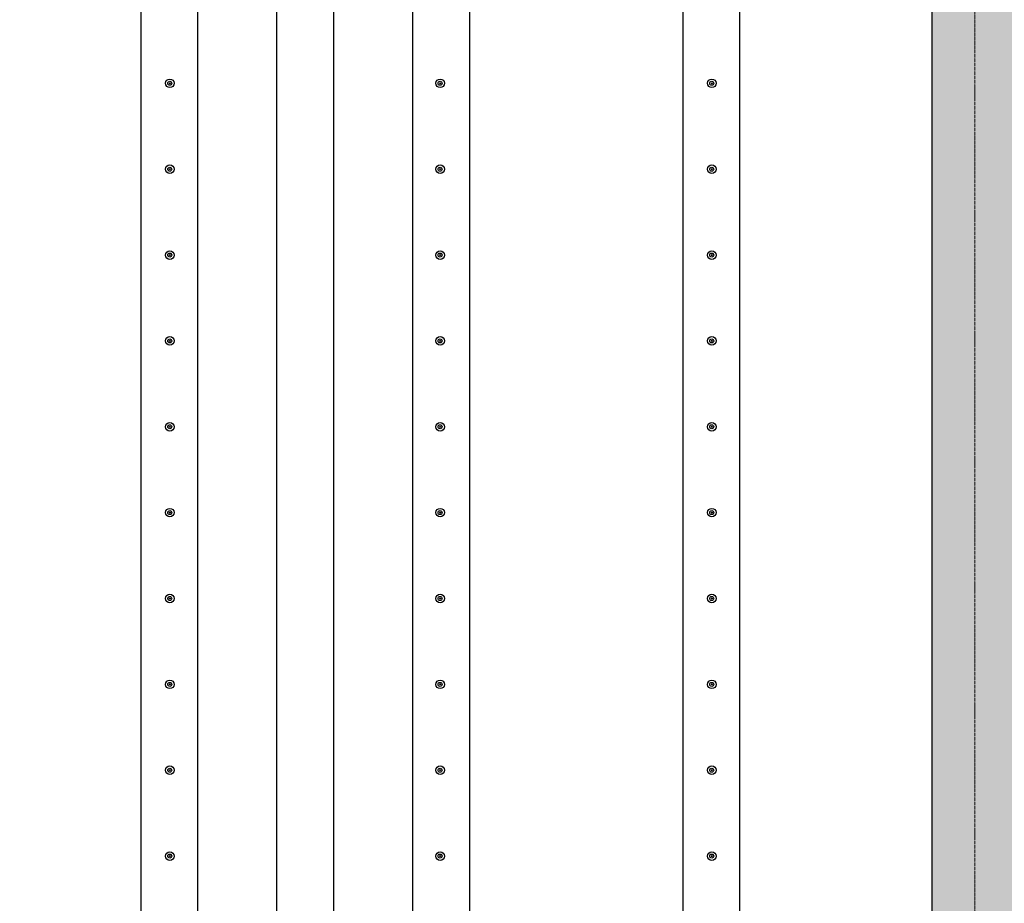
# Model space of a CAD drawing. Header units: millimetres. Extents: x -374129 to 1163271, y -112652 to 695637.
# Tile 40 of 256: x 9260 to 12703, y -38213 to -35126. Entities that reach past the tile are written whole.
import ezdxf
from ezdxf import colors
from ezdxf.entities.mleader import LeaderData, LeaderLine
from ezdxf.math import Vec2, Vec3

# ---------------------------------------------------------------- set-up
doc = ezdxf.new("R2010")
doc.units = ezdxf.units.MM
doc.linetypes.add('ACAD_ISO04W100', pattern=[30, 24, -3, 0, -3])
for name, color, linetype in [('KRT_kreskowanie', 252, 'Continuous'), ('KRT_opisy', 146, 'Continuous'), ('KRT_sciany', 2, 'Continuous'), ('KRT_technologia', 30, 'Continuous')]:
    doc.layers.add(name, color=color, linetype=linetype)
doc.layers.add('KRT_osie', color=55, linetype='ACAD_ISO04W100', lineweight=18)
doc.styles.add('WYMIAR', font='romans.shx', dxfattribs={"width": 0.8})

# ---------------------------------------------------------------- blocks, each defined once
blk = doc.blocks.new('sys napowietrzania')
at = {"layer": 'KRT_technologia', "linetype": 'Continuous', "transparency": 33554687, "elevation": -3130.26}
for points in [[(10903.28, -12485.01), (10903.28, -10582.71), (10903.28, -2349.21), (10703.28, -2349.21), (10703.28, -10582.71), (10703.28, -12485.01), (10803.28, -12485.01), (10903.28, -12485.01), (10900.11, -12495.38), (10803.28, -12495.38), (10706.45, -12495.38), (10703.28, -12485.01)], [(11378.28, -12485.01), (11378.28, -10582.71), (11378.28, -2349.21), (11178.28, -2349.21), (11178.28, -10582.71), (11178.28, -12485.01), (11278.28, -12485.01), (11378.28, -12485.01), (11375.11, -12495.38), (11278.28, -12495.38), (11181.45, -12495.38), (11178.28, -12485.01)], [(11853.28, -12485.01), (11853.28, -10582.71), (11853.28, -2349.21), (11653.28, -2349.21), (11653.28, -10582.71), (11653.28, -12485.01), (11753.28, -12485.01), (11853.28, -12485.01), (11850.11, -12495.38), (11753.28, -12495.38), (11656.45, -12495.38), (11653.28, -12485.01)], [(12798.28, -12485.01), (12798.28, -10582.71), (12798.28, -2349.21), (12598.28, -2349.21), (12598.28, -10582.71), (12598.28, -12485.01), (12698.28, -12485.01), (12798.28, -12485.01), (12795.11, -12495.38), (12698.28, -12495.38), (12601.45, -12495.38), (12598.28, -12485.01)]]:
    blk.add_lwpolyline(points, dxfattribs=at)
at = {"layer": 'KRT_technologia'}
for centre, radius in [((10804.78, -3260.34, -3130.26), 15), ((10804.78, -3260.34, -3130.26), 7), ((10804.78, -3260.34, -3130.26), 1.5), ((11749.78, -3260.34, -3130.26), 15), ((11749.78, -3260.34, -3130.26), 7), ((11749.78, -3260.34, -3130.26), 1.5), ((12699.62, -3260.34, -3130.26), 15), ((12699.62, -3260.34, -3130.26), 7), ((12699.62, -3260.34, -3130.26), 1.5), ((10804.78, -3560.34, -3130.26), 15), ((11749.78, -3560.34, -3130.26), 15), ((12699.62, -3560.34, -3130.26), 15), ((10804.78, -3560.34, -3130.26), 7), ((10804.78, -3560.34, -3130.26), 1.5), ((11749.78, -3560.34, -3130.26), 7), ((11749.78, -3560.34, -3130.26), 1.5), ((12699.62, -3560.34, -3130.26), 7), ((12699.62, -3560.34, -3130.26), 1.5), ((10804.78, -3860.34, -3130.26), 15), ((10804.78, -3860.34, -3130.26), 7), ((11749.78, -3860.34, -3130.26), 15), ((11749.78, -3860.34, -3130.26), 7), ((12699.62, -3860.34, -3130.26), 15), ((12699.62, -3860.34, -3130.26), 7), ((10804.78, -3860.34, -3130.26), 1.5), ((11749.78, -3860.34, -3130.26), 1.5), ((12699.62, -3860.34, -3130.26), 1.5), ((10804.78, -4160.34, -3130.26), 15), ((10804.78, -4160.34, -3130.26), 7), ((10804.78, -4160.34, -3130.26), 1.5), ((11749.78, -4160.34, -3130.26), 15), ((11749.78, -4160.34, -3130.26), 7), ((11749.78, -4160.34, -3130.26), 1.5), ((12699.62, -4160.34, -3130.26), 15), ((12699.62, -4160.34, -3130.26), 7), ((12699.62, -4160.34, -3130.26), 1.5), ((10804.78, -4460.34, -3130.26), 15), ((10804.78, -4460.34, -3130.26), 7), ((10804.78, -4460.34, -3130.26), 1.5), ((11749.78, -4460.34, -3130.26), 15), ((11749.78, -4460.34, -3130.26), 7), ((11749.78, -4460.34, -3130.26), 1.5), ((12699.62, -4460.34, -3130.26), 15), ((12699.62, -4460.34, -3130.26), 7), ((12699.62, -4460.34, -3130.26), 1.5), ((10804.78, -4760.34, -3130.26), 15), ((11749.78, -4760.34, -3130.26), 15), ((12699.62, -4760.34, -3130.26), 15), ((10804.78, -4760.34, -3130.26), 7), ((10804.78, -4760.34, -3130.26), 1.5), ((11749.78, -4760.34, -3130.26), 7), ((11749.78, -4760.34, -3130.26), 1.5), ((12699.62, -4760.34, -3130.26), 7), ((12699.62, -4760.34, -3130.26), 1.5), ((10804.78, -5060.34, -3130.26), 15), ((10804.78, -5060.34, -3130.26), 7), ((10804.78, -5060.34, -3130.26), 1.5), ((11749.78, -5060.34, -3130.26), 15), ((11749.78, -5060.34, -3130.26), 7), ((11749.78, -5060.34, -3130.26), 1.5), ((12699.62, -5060.34, -3130.26), 15), ((12699.62, -5060.34, -3130.26), 7), ((12699.62, -5060.34, -3130.26), 1.5), ((10804.78, -5360.34, -3130.26), 15), ((10804.78, -5360.34, -3130.26), 7), ((10804.78, -5360.34, -3130.26), 1.5), ((11749.78, -5360.34, -3130.26), 15), ((11749.78, -5360.34, -3130.26), 7), ((11749.78, -5360.34, -3130.26), 1.5), ((12699.62, -5360.34, -3130.26), 15), ((12699.62, -5360.34, -3130.26), 7), ((12699.62, -5360.34, -3130.26), 1.5), ((10804.78, -5660.34, -3130.26), 15), ((11749.78, -5660.34, -3130.26), 15), ((12699.62, -5660.34, -3130.26), 15), ((10804.78, -5660.34, -3130.26), 7), ((10804.78, -5660.34, -3130.26), 1.5), ((11749.78, -5660.34, -3130.26), 7), ((11749.78, -5660.34, -3130.26), 1.5), ((12699.62, -5660.34, -3130.26), 7), ((12699.62, -5660.34, -3130.26), 1.5), ((10804.78, -5960.34, -3130.26), 15), ((10804.78, -5960.34, -3130.26), 7), ((11749.78, -5960.34, -3130.26), 15), ((11749.78, -5960.34, -3130.26), 7), ((12699.62, -5960.34, -3130.26), 15), ((12699.62, -5960.34, -3130.26), 7), ((10804.78, -5960.34, -3130.26), 1.5), ((11749.78, -5960.34, -3130.26), 1.5), ((12699.62, -5960.34, -3130.26), 1.5)]:
    blk.add_circle(centre, radius, dxfattribs=at)

msp = doc.modelspace()

# ---------------------------------------------------------------- leaders
at = {"layer": 'KRT_opisy', "color": 1}
ml = msp.add_multileader_mtext('Standard', dxfattribs=at)
ml.set_content('\\C54;PODŁOGA TECHNICZNA Z KRAT TWORZYWOWYCH', style='WYMIAR')
ml.set_leader_properties()
ml.build(insert=Vec2(0, 0))
ml.multileader.update_dxf_attribs({"text_right_attachment_type": 6, "dogleg_length": 0.36, "arrow_head_size": 200, "scale": 100})
ctx = ml.context
ctx.base_point, ctx.scale, ctx.char_height, ctx.arrow_head_size, ctx.landing_gap_size, ctx.plane_origin = Vec3(-8902.3, -37930.41), 100, 200, 200, 9, Vec3(-43376.14, -121919.11)
ctx.right_attachment = 6
notes = []
notes.append((ctx, [(0, (1, 1, 0), (-8938.3, -37930.41), (1, 0), 36, [(1, [(-9717.75, -37260.04)], 0, [])])]))
ctx.mtext.insert, ctx.mtext.width, ctx.mtext.defined_height, ctx.mtext.flow_direction = Vec3(-8893.3, -37830.41), 3424.9477, 1400.46, 5
ctx.mtext.has_bg_fill, ctx.mtext.bg_color, ctx.mtext.bg_scale_factor, ctx.mtext.bg_transparency, ctx.mtext.use_window_bg_color = 1, -1027028792, 1.5, 0, 1
for ctx, leaders in notes:
    for number, flags, end, landing, length, lines in leaders:
        leader = LeaderData()
        leader.index, (leader.has_last_leader_line, leader.has_dogleg_vector, leader.attachment_direction) = number, flags
        leader.last_leader_point, leader.dogleg_vector, leader.dogleg_length = Vec3(end), Vec3(landing), length
        for number, points, colour, breaks in lines:
            line = LeaderLine()
            line.index, line.vertices, line.color, line.breaks = number, Vec3.list(points), colors.encode_raw_color(colour), breaks
            leader.lines.append(line)
        ctx.leaders.append(leader)

# ---------------------------------------------------------------- next in the draw order: hatches: boundary and pattern name
at = {"layer": 'KRT_kreskowanie'}
h = msp.add_hatch(dxfattribs=at)
h.set_pattern_fill('ANSI33', color=256, scale=20, style=0)
h.set_pattern_definition([(45, (-1e-05, 3009.36), (-89.80256, 89.80256), []), (45, (89.8, 3009.36), (-89.80256, 89.80256), [63.5, -31.75])])
h.paths.add_polyline_path([(6450, -33990.64), (12450, -33990.64), (12450, -46990.64), (12750, -46990.64), (12750, -33990.64), (18750, -33990.64), (18750, -46990.64), (19050, -46990.64), (19050, -33690.64), (-150, -33690.64), (-150, -46990.64), (150, -46990.64), (150, -33990.64), (6150, -33990.64), (6150, -46990.64), (6450, -46990.64)])

# ---------------------------------------------------------------- next in the draw order: linework, layer by layer
at = {"layer": 'KRT_osie', "ltscale": 0.5}
msp.add_line((12600, -27801.99), (12600, -48285.63), dxfattribs=at)
at = {"layer": 'KRT_sciany'}
msp.add_line((12450, -46990.64), (12450, -33990.64), dxfattribs=at)

# ---------------------------------------------------------------- next in the draw order: block references
msp.add_blockref('sys napowietrzania', (-1019.98, -32087.66, 3070))

doc.saveas('drawing.dxf')
